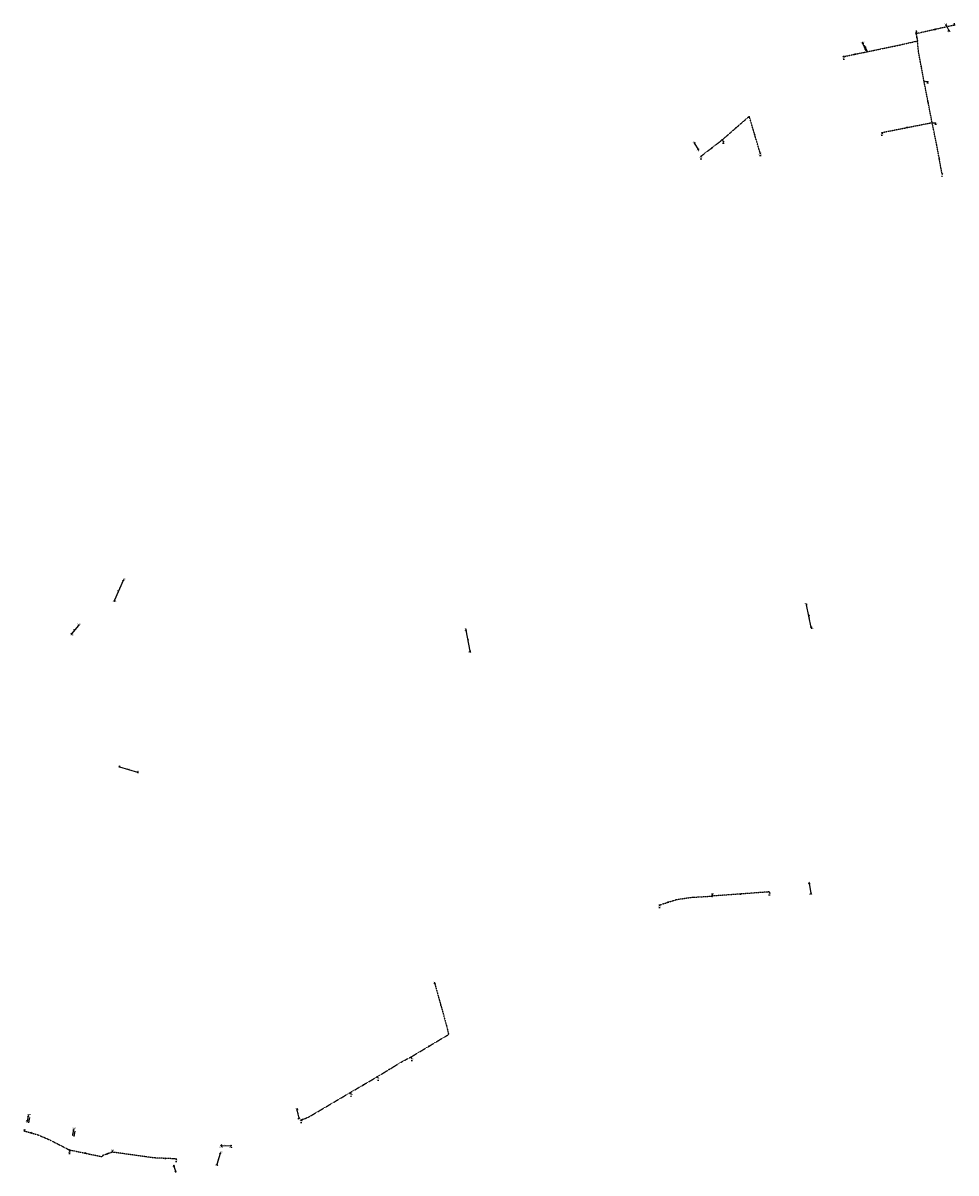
# Model space of a CAD drawing. Extents: x 188323 to 208361, y 565368 to 574910.
# Tile 12 of 256: x 195387 to 197117, y 572307 to 574438. Entities that reach past the tile are written whole.
import ezdxf

# ---------------------------------------------------------------- set-up
doc = ezdxf.new("R2010")
doc.units = 0
doc.linetypes.add('DASHDOT', pattern=[1, 0.5, -0.25, 0, -0.25])
doc.linetypes.add('DASHED', pattern=[0.75, 0.5, -0.25])
doc.layers.get('0').update_dxf_attribs({"linetype": 'CONTINUOUS'})
for name, color, linetype in [('RIO-AFM', 7, 'CONTINUOUS'), ('RIO-BOK', 7, 'CONTINUOUS'), ('RIO-DET', 7, 'CONTINUOUS'), ('RIO-KNP', 7, 'CONTINUOUS'), ('RIO-KNR', 7, 'CONTINUOUS'), ('RIO-LAG', 7, 'CONTINUOUS'), ('RIO-LAG_2B', 7, 'DASHED'), ('RIO-LEN', 7, 'CONTINUOUS'), ('RIO-MVD', 1, 'CONTINUOUS'), ('RIO-VRB', 6, 'DASHDOT'), ('RIO-VRH', 7, 'CONTINUOUS')]:
    doc.layers.add(name, color=color, linetype=linetype)
doc.styles.add('RIO-TXT', font='isocp.shx')

# ---------------------------------------------------------------- blocks, each defined once
blk = doc.blocks.new('L_VHR')
blk.add_lwpolyline([(-0.5, 0), (0.5, 0), (-0.5, 0.15), (-0.5, -0.15), (0.5, 0)])
blk = doc.blocks.new('L_VKT')
blk.add_line((0.3, 0.95), (-0.3, -0.05))
blk.add_lwpolyline([(0.3, 0.15), (0.3, 0.75), (-0.3, 0.75), (-0.3, 0.15)], close=True)
blk = doc.blocks.new('K_IPD')
blk.add_lwpolyline([(-0.496027, 0.307994), (0.503973, 0.307994), (0.003973, -0.558031)], close=True)
blk.add_solid([(-0.496027, 0.307994), (0.503973, 0.307994), (0.003973, -0.558031)])
at = {"style": 'RIO-TXT', "flags": 1}
blk.add_attdef('KNOOPNAAM', (2, 2), '', height=1, dxfattribs=at)
blk = doc.blocks.new('K_FIC')
blk.add_circle((0, 0), 0.0625)
at = {"style": 'RIO-TXT', "flags": 1}
blk.add_attdef('KNOOPNAAM', (2, 2), '', height=1, dxfattribs=at)
blk = doc.blocks.new('K_RGM')
blk.add_lwpolyline([(-0.6, 0.6), (-0.6, -0.6), (0.6, -0.6), (0.6, 0.6)], close=True)
blk.add_solid([(-0.6, 0.6), (0, 0.6), (-0.6, -0.6), (0, -0.6)])
at = {"style": 'RIO-TXT', "flags": 1}
blk.add_attdef('KNOOPNAAM', (2, 2), '', height=1, dxfattribs=at)
blk = doc.blocks.new('K_UTB')
blk.add_lwpolyline([(0.5, 0.15), (0.5, -0.3), (-0.5, -0.3), (-0.5, 0.15), (-0.45, 0.15), (-0.45, -0.25), (0, -0.25), (0.45, -0.25), (0.45, 0.15)], close=True)
blk.add_lwpolyline([(0.85, 0.6), (0.55, 0.65), (0.614828, 0.459583), (0.850842, 0.598937)])
blk.add_arc((0.85, -0.25), 0.85, 90, 180)
at = {"style": 'RIO-TXT', "flags": 1}
blk.add_attdef('KNOOPNAAM', (2, 2), '', height=1, dxfattribs=at)
blk = doc.blocks.new('1275_90______900175____900176_')
at = {"layer": 'RIO-LAG'}
blk.add_line((0, 0), (-1.874, -9.641), dxfattribs=at)
at = {"layer": 'RIO-AFM', "style": 'RIO-TXT'}
blk.add_text('r 125', height=0.9, rotation=438.9778, dxfattribs=at).set_placement((-1.6354, -5.7853))
at = {"layer": 'RIO-LEN', "style": 'RIO-TXT'}
blk.add_text('9m', height=0.9, rotation=438.9778, dxfattribs=at).set_placement((-1.9439, -7.3757))
blk = doc.blocks.new('1276_90______900177____900178_')
at = {"layer": 'RIO-LAG'}
blk.add_line((0, 0), (-1.874, -9.641), dxfattribs=at)
at = {"layer": 'RIO-AFM', "style": 'RIO-TXT'}
blk.add_text('r 125', height=0.9, rotation=438.9778, dxfattribs=at).set_placement((-1.6354, -5.7853))
at = {"layer": 'RIO-LEN', "style": 'RIO-TXT'}
blk.add_text('9m', height=0.9, rotation=438.9778, dxfattribs=at).set_placement((-1.9439, -7.3757))
blk = doc.blocks.new('1277_90______900195____900196_')
at = {"layer": 'RIO-LAG'}
blk.add_line((0, 0), (5.682, -11.761), dxfattribs=at)
at = {"layer": 'RIO-AFM', "xscale": 0.9, "yscale": 0.9, "zscale": 0.9, "rotation": 295.7584}
blk.add_blockref('L_VKT', (2.704, -4.4471), dxfattribs=at)
at = {"layer": 'RIO-AFM', "style": 'RIO-TXT'}
blk.add_text('1450/1200', height=0.9, rotation=295.7584, dxfattribs=at).set_placement((3.0564, -5.1764))
at = {"layer": 'RIO-LEN', "style": 'RIO-TXT'}
blk.add_text('12m', height=0.9, rotation=295.7584, dxfattribs=at).set_placement((1.5294, -2.016))

msp = doc.modelspace()

# ---------------------------------------------------------------- linework, layer by layer
at = {"layer": 'RIO-LAG'}
for p, q in [((197098.368, 574434.368), (197103.376, 574424.448)), ((196943.952, 574399.936), (196949.296, 574388.864)), ((196632.08, 574215.104), (196638.704, 574204.096)), ((195573.2, 573404.992), (195556.864, 573368.64)), ((196848.608, 573318.208), (196839.6, 573360.128)), ((195490.304, 573321.792), (195477.136, 573306.496)), ((196208.336, 573312.96), (196215.888, 573274.112)), ((195566.496, 573059.84), (195599.824, 573050.24)), ((196844.832, 572843.584), (196847.664, 572825.6)), ((195396.768, 572412.48), (195395.088, 572403.904)), ((195899.008, 572408.704), (195895.696, 572423.808)), ((195481.056, 572387.136), (195479.376, 572378.56)), ((195754.944, 572358.336), (195772.336, 572357.568)), ((195752.896, 572342.976), (195746.496, 572323.008)), ((195667.024, 572319.744), (195669.776, 572310.208))]:
    msp.add_line(p, q, dxfattribs=at)
at = {"layer": 'RIO-LAG_2B'}
for p, q in [((197112.928, 574434.176), (197042.88, 574418.432)), ((197042.88, 574418.432), (197045.424, 574405.056)), ((197072.576, 574253.76), (197057.584, 574330.432)), ((196683.664, 574221.888), (196733.584, 574265.408)), ((196753.808, 574197.376), (196733.584, 574265.408)), ((196979.392, 574235.328), (197072.576, 574253.76)), ((196644.016, 574191.36), (196683.664, 574221.888)), ((196770.736, 572828.032), (196664.768, 572820.288)), ((196106.784, 572522.24), (196174.656, 572562.816)), ((195993.968, 572456.192), (196044.16, 572485.504)), ((195472.752, 572350.08), (195534.304, 572337.28))]:
    msp.add_line(p, q, dxfattribs=at)
for points in [[(196908.608, 574376.192), (196951.392, 574384.96), (197009.152, 574396.928), (197045.424, 574405.056)], [(197057.584, 574330.432), (197047.2, 574386.112), (197045.424, 574405.056)], [(197090.928, 574159.04), (197081.104, 574212.608), (197072.576, 574253.76)], [(196566.992, 572803.648), (196598.704, 572813.824), (196624.832, 572817.856), (196664.768, 572820.288)], [(196150.576, 572658.304), (196172.88, 572578.624), (196176.032, 572564.416), (196174.656, 572562.816)], [(196044.16, 572485.504), (196089.104, 572513.024), (196106.784, 572522.24)], [(195902.688, 572405.44), (195909.024, 572407.424), (195918.24, 572411.584), (195993.968, 572456.192)], [(195390.448, 572384.896), (195415.648, 572377.728), (195439.296, 572367.36), (195472.752, 572350.08)], [(195552.72, 572345.792), (195534.96, 572339.328), (195534.304, 572337.28)], [(195671.024, 572333.248), (195631.104, 572334.976), (195552.72, 572345.792)]]:
    msp.add_lwpolyline(points, dxfattribs=at)
at = {"layer": 'RIO-VRB'}
for p, q in [((197098.37, 574434.35), (197098.3697, 574437.125)), ((197112.93, 574434.2), (197114.4672, 574437.5632)), ((197042.88, 574418.46), (197043.7606, 574424.158)), ((197103.38, 574424.43), (197103.9135, 574422.1016)), ((196943.95, 574399.95), (196943.9497, 574402.725)), ((196908.6, 574376.19), (196909.1335, 574373.8616)), ((196949.29, 574388.88), (196949.8235, 574386.5516)), ((197057.58, 574330.41), (197064.5475, 574329.8813)), ((197072.58, 574253.73), (197079.5475, 574253.2013)), ((196683.66, 574221.91), (196686.197, 574218.2147)), ((196979.4, 574235.34), (196979.9335, 574233.0116)), ((196632.08, 574215.09), (196632.0797, 574217.865)), ((196638.7, 574204.09), (196639.2335, 574201.7616)), ((196644.01, 574191.33), (196644.5435, 574189.0016)), ((196753.81, 574197.39), (196754.3435, 574195.0616)), ((197090.93, 574159.02), (197091.4635, 574156.6916)), ((195573.2, 573405), (195575.1764, 573408.0558)), ((195556.86, 573368.66), (195557.3935, 573366.3316)), ((196839.6, 573360.1), (196839.5997, 573362.875)), ((195477.13, 573306.49), (195477.6635, 573304.1616)), ((195490.3, 573321.8), (195492.2764, 573324.8558)), ((196208.34, 573312.94), (196208.3397, 573315.715)), ((196848.6, 573318.2), (196849.1335, 573315.8716)), ((196215.89, 573274.09), (196216.4235, 573271.7616)), ((195566.5, 573059.82), (195566.4997, 573062.595)), ((195599.83, 573050.23), (195600.3635, 573047.9016)), ((196844.84, 572843.58), (196844.8397, 572846.355)), ((196664.77, 572820.26), (196665.4771, 572824.9732)), ((196770.73, 572828.06), (196771.4371, 572824.7468)), ((196847.67, 572825.63), (196848.2035, 572823.3016)), ((196566.99, 572803.65), (196567.5235, 572801.3216)), ((196150.57, 572658.33), (196150.5697, 572661.105)), ((196106.78, 572522.24), (196108.5152, 572518.1708)), ((196044.16, 572485.49), (196045.8952, 572481.4208)), ((195993.97, 572456.19), (195995.7052, 572452.1208)), ((195396.76, 572412.46), (195398.7364, 572415.5158)), ((195895.7, 572423.8), (195895.6997, 572426.575)), ((195395.09, 572403.88), (195395.6235, 572401.5516)), ((195481.05, 572387.11), (195483.0264, 572390.1658)), ((195899, 572408.73), (195897.0244, 572407.0736)), ((195902.69, 572405.44), (195903.2235, 572403.1116)), ((195390.45, 572384.89), (195390.4497, 572387.665)), ((195479.38, 572378.53), (195479.9135, 572376.2016)), ((195472.75, 572350.07), (195473.6306, 572345.772)), ((195552.72, 572345.8), (195553.7714, 572349.3897)), ((195752.9, 572343), (195754.8764, 572346.0558)), ((195754.95, 572358.34), (195755.6571, 572355.0268)), ((195772.33, 572357.55), (195773.0371, 572354.2368)), ((195671.03, 572333.23), (195671.5635, 572330.9016)), ((195667.02, 572319.76), (195667.0197, 572322.535)), ((195669.77, 572310.2), (195670.3035, 572307.8716)), ((195746.5, 572323), (195747.0335, 572320.6716))]:
    msp.add_line(p, q, dxfattribs=at)

# ---------------------------------------------------------------- block references
at = {"layer": 'RIO-AFM', "xscale": 0.9, "yscale": 0.9, "zscale": 0.9}
for p, rotation in [((195564.0094, 573385.8081), 425.7827), ((196844.3177, 573340.5781), 282.1306), ((195482.4512, 573313.451), 409.2922), ((196212.4113, 573294.6735), 281.0056)]:
    msp.add_blockref('L_VKT', p, dxfattribs=dict(at, rotation=rotation))
at = {"layer": 'RIO-DET'}
for name, p in [('1277_90______900195____900196_', (196946.448, 574397.44)), ('1275_90______900175____900176_', (195399.264, 572409.984)), ('1276_90______900177____900178_', (195483.552, 572384.64))]:
    msp.add_blockref(name, p, dxfattribs=at)
at = {"layer": 'RIO-KNP', "xscale": 1.25, "yscale": 1.25, "zscale": 1.25}
for name, p in [('K_UTB', (197098.368, 574434.368)), ('K_IPD', (197112.928, 574434.176)), ('K_IPD', (197042.88, 574418.432)), ('K_UTB', (197103.376, 574424.448)), ('K_UTB', (196943.952, 574399.936)), ('K_FIC', (197045.424, 574405.056)), ('K_IPD', (196908.608, 574376.192)), ('K_UTB', (196949.296, 574388.864)), ('K_IPD', (197057.584, 574330.432)), ('K_FIC', (196733.584, 574265.408)), ('K_IPD', (197072.576, 574253.76)), ('K_IPD', (196683.664, 574221.888)), ('K_IPD', (196979.392, 574235.328)), ('K_UTB', (196632.08, 574215.104)), ('K_UTB', (196638.704, 574204.096)), ('K_IPD', (196644.016, 574191.36)), ('K_IPD', (196753.808, 574197.376)), ('K_IPD', (197090.928, 574159.04)), ('K_UTB', (195573.2, 573404.992)), ('K_UTB', (195556.864, 573368.64)), ('K_UTB', (196839.6, 573360.128)), ('K_UTB', (195477.136, 573306.496)), ('K_UTB', (195490.304, 573321.792)), ('K_UTB', (196208.336, 573312.96)), ('K_UTB', (196848.608, 573318.208)), ('K_UTB', (196215.888, 573274.112)), ('K_UTB', (195566.496, 573059.84)), ('K_UTB', (195599.824, 573050.24)), ('K_UTB', (196844.832, 572843.584)), ('K_RGM', (196664.768, 572820.288)), ('K_IPD', (196770.736, 572828.032)), ('K_UTB', (196847.664, 572825.6)), ('K_IPD', (196566.992, 572803.648)), ('K_IPD', (196150.576, 572658.304)), ('K_FIC', (196174.656, 572562.816)), ('K_IPD', (196106.784, 572522.24)), ('K_IPD', (196044.16, 572485.504)), ('K_IPD', (195993.968, 572456.192)), ('K_UTB', (195396.768, 572412.48)), ('K_UTB', (195895.696, 572423.808)), ('K_UTB', (195395.088, 572403.904)), ('K_UTB', (195899.008, 572408.704)), ('K_IPD', (195902.688, 572405.44)), ('K_IPD', (195390.448, 572384.896)), ('K_UTB', (195479.376, 572378.56)), ('K_UTB', (195481.056, 572387.136)), ('K_IPD', (195472.752, 572350.08)), ('K_IPD', (195552.72, 572345.792)), ('K_UTB', (195754.944, 572358.336)), ('K_UTB', (195772.336, 572357.568)), ('K_FIC', (195534.304, 572337.28)), ('K_IPD', (195671.024, 572333.248)), ('K_UTB', (195752.896, 572342.976)), ('K_UTB', (195667.024, 572319.744)), ('K_UTB', (195669.776, 572310.208)), ('K_UTB', (195746.496, 572323.008))]:
    msp.add_blockref(name, p, dxfattribs=at)
at = {"layer": 'RIO-VRH', "xscale": 2, "yscale": 2, "zscale": 2}
for p, rotation in [((197077.905, 574426.33), 192.6626), ((197044.155, 574411.765), 280.7903), ((196930, 574380.56), 11.5403), ((197052.39, 574358.27), 100.5606), ((197065.08, 574292.07), 101.0763), ((196708.625, 574243.67), 41.0719), ((197025.99, 574244.535), 11.1633), ((196743.7, 574231.41), 106.5582), ((196663.835, 574206.62), 37.6374), ((197086.02, 574185.805), 100.3957), ((196717.75, 572824.16), 184.2097), ((196582.85, 572808.745), 17.8077), ((196161.725, 572618.465), 285.6401), ((196140.72, 572542.54), 30.8811), ((196066.635, 572499.26), 31.4918), ((196019.065, 572470.84), 30.2725), ((195905.86, 572406.43), 17.342), ((195403.045, 572381.325), 344.1975), ((195503.53, 572343.675), 348.2641), ((195543.84, 572342.555), 200.0717), ((195651.07, 572334.09), 177.5331)]:
    msp.add_blockref('L_VHR', p, dxfattribs=dict(at, rotation=rotation))

# ---------------------------------------------------------------- texts
at = {"layer": 'RIO-AFM', "style": 'RIO-TXT'}
for s, rotation, p in [('r 160', 372.6626, (197076.9997, 574426.6618)), ('r 400', 296.802, (197100.9587, 574430.3402)), ('r 160', 280.7903, (197044.4983, 574412.6555)), ('r 160', 11.5403, (196929.3708, 574380.9418)), ('r 160', 280.5606, (197052.7503, 574359.1616)), ('r 160', 281.0763, (197065.4389, 574292.966)), ('r 160', 41.0719, (196707.6858, 574243.5146)), ('r 160', 11.1633, (197025.0984, 574244.8687)), ('r 160', 286.5582, (196743.9694, 574232.3358)), ('r 300', 301.0462, (196635.4036, 574210.544)), ('r 160', 37.6374, (196662.8881, 574206.5211)), ('r 160', 280.3957, (197086.3821, 574186.6954)), ('2000/2000', 425.7827, (195564.3411, 573386.5471)), ('1150/1400', 282.1306, (196844.4883, 573339.7863)), ('2000/1850', 409.2922, (195482.979, 573314.0654)), ('1200/800', 281.0056, (196212.5663, 573293.8784)), ('r 500', 343.9496, (195582.5274, 573055.7396)), ('r 160', 364.2097, (196717.1717, 572824.6522)), ('r 800', 278.9677, (196846.6278, 572835.4844)), ('r 160', 17.8077, (196582.1828, 572809.0558)), ('r 160', 285.6401, (196162.0129, 572619.3872)), ('r 160', 30.8811, (196139.7682, 572542.5533)), ('r 160', 31.4918, (196065.6828, 572499.263)), ('r 160', 30.2725, (196018.1133, 572470.8634)), ('r 400', 282.3594, (195897.6694, 572417.1644)), ('r 160', 17.342, (195905.1951, 572406.7462)), ('r 160', 344.1975, (195402.4034, 572382.0343)), ('r 200', 357.3977, (195762.8531, 572358.4863)), ('r 160', 348.2641, (195502.8421, 572344.3484)), ('r 160', 380.0717, (195542.9052, 572342.7516)), ('r 160', 357.5331, (195650.5523, 572334.6251)), ('r 1000', 432.248, (195748.8889, 572332.1253)), ('r 125', 286.0557, (195668.654, 572315.8979))]:
    msp.add_text(s, height=0.9, rotation=rotation, dxfattribs=at).set_placement(p)
at = {"layer": 'RIO-BOK', "style": 'RIO-TXT'}
for s, rotation, p in [('-0.32', 280.7903, (197041.7676, 574416.8223)), ('-0.32', 372.6626, (197044.5533, 574417.402)), ('-0.31', 372.6626, (197109.2273, 574431.9771)), ('-1.80', 12.6178, (197041.7339, 574402.8079)), ('-0.36', 280.7903, (197043.2936, 574408.8368)), ('-1.80', 275.3475, (197044.1673, 574403.5452)), ('-1.13', 11.5403, (196910.2516, 574375.0984)), ('-1.64', 280.5606, (197055.4856, 574334.1903)), ('-1.64', 281.0763, (197056.4758, 574328.7668)), ('-1.80', 41.0719, (196731.4187, 574261.6803)), ('-1.80', 286.5582, (196732.6479, 574263.6888)), ('-1.38', 11.1633, (197068.8281, 574251.5625)), ('-1.38', 281.0763, (197070.465, 574257.4937)), ('-1.38', 281.7217, (197071.4944, 574252.0745)), ('-1.71', 41.0719, (196685.6351, 574221.7744)), ('-1.35', 11.1633, (196981.0444, 574234.2375)), ('-1.71', 37.6374, (196681.2678, 574218.297)), ('-1.70', 286.5582, (196751.3406, 574200.9336)), ('-1.66', 37.6374, (196645.9734, 574191.0763)), ('-1.33', 280.3957, (197088.8451, 574162.8061)), ('-1.55', 3.467, (196660.7617, 572818.6146)), ('-1.55', 364.2097, (196666.2696, 572818.9675)), ('-1.48', 364.2097, (196766.739, 572826.4273)), ('-1.43', 17.8077, (196568.7509, 572802.7452)), ('0.04', 285.6401, (196149.6001, 572656.6041)), ('-1.59', 30.8811, (196171.8596, 572559.5337)), ('-1.59', 229.0669, (196176.2878, 572566.8553)), ('-1.45', 27.5268, (196103.791, 572519.1033)), ('-1.45', 30.8811, (196108.6999, 572521.757)), ('-1.36', 30.2725, (196041.3244, 572482.2135)), ('-1.36', 31.4918, (196046.085, 572485.0275)), ('-1.32', 30.4922, (195991.1471, 572452.9027)), ('-1.32', 30.2725, (195995.8847, 572455.6867)), ('-1.11', 17.342, (195904.4435, 572404.5209)), ('-0.65', 344.1975, (195391.4167, 572383.1623)), ('-0.69', 332.6417, (195468.4752, 572350.7298)), ('-0.69', 348.2641, (195473.8368, 572348.4152)), ('-0.73', 348.2641, (195530.0186, 572336.7798)), ('-1.14', 432.2378, (195536.0696, 572338.1873)), ('-1.05', 380.0717, (195549.3464, 572343.0866)), ('-1.05', 352.1205, (195553.9156, 572344.2221)), ('-0.99', 357.5331, (195666.8751, 572332.0305))]:
    msp.add_text(s, height=0.9, rotation=rotation, dxfattribs=at).set_placement(p)
at = {"layer": 'RIO-KNR', "style": 'RIO-TXT'}
for s, p in [('900197', (197094.5447, 574436.375)), ('63097', (197111.2797, 574436.8132)), ('63098', (197040.5731, 574423.408)), ('900198', (197100.0885, 574421.3516)), ('900195', (196940.1247, 574401.975)), ('63099', (196905.946, 574373.1116)), ('900196', (196945.9985, 574385.8016)), ('63096', (197061.36, 574329.1313)), ('63094', (197076.36, 574252.4513)), ('63095', (196976.746, 574232.2616)), ('900194', (196628.2547, 574217.115)), ('900193', (196635.4085, 574201.0116)), ('63101', (196683.0095, 574217.4647)), ('63102', (196641.356, 574188.2516)), ('63100', (196751.156, 574194.3116)), ('63093', (197088.276, 574155.9416)), ('900189', (195571.3514, 573407.3058)), ('900190', (195553.5685, 573365.5816)), ('900250', (196835.7747, 573362.125)), ('900188', (195473.8385, 573303.4116)), ('900187', (195488.4514, 573324.1058)), ('900191', (196204.5147, 573314.965)), ('900249', (196845.3085, 573315.1216)), ('900192', (196212.5985, 573271.0116)), ('900185', (195562.6747, 573061.845)), ('900186', (195596.5385, 573047.1516)), ('900199', (196841.0147, 572845.605)), ('74043', (196662.2896, 572824.2232)), ('74041', (196768.2496, 572823.9968)), ('900200', (196844.3785, 572822.5516)), ('74042', (196564.336, 572800.5716)), ('76265', (196147.3822, 572660.355)), ('76266', (196105.3277, 572517.4208)), ('76267', (196042.7077, 572480.6708)), ('76268', (195992.5177, 572451.3708)), ('900175', (195394.9114, 572414.7658)), ('901181', (195891.8747, 572425.825)), ('76273', (195387.2622, 572386.915)), ('900176', (195391.7985, 572400.8016)), ('900177', (195479.2014, 572389.4158)), ('901180', (195893.1994, 572406.3236)), ('76269', (195900.036, 572402.3616)), ('900178', (195476.0885, 572375.4516)), ('76272', (195470.4431, 572345.022)), ('76271', (195550.5839, 572348.6397)), ('900181', (195751.0514, 572345.3058)), ('900183', (195751.8321, 572354.2768)), ('900184', (195769.2121, 572353.4868)), ('76270', (195668.376, 572330.1516)), ('900179', (195663.1947, 572321.785)), ('900180', (195666.4785, 572307.1216)), ('900182', (195743.2085, 572319.9216))]:
    msp.add_text(s, height=1.5, dxfattribs=at).set_placement(p)
at = {"layer": 'RIO-LEN', "style": 'RIO-TXT'}
for s, rotation, p in [('14m', 280.7903, (197044.0928, 574414.7771)), ('72m', 372.6626, (197074.8925, 574426.187)), ('11m', 296.802, (197099.9837, 574432.2676)), ('140m', 11.5403, (196926.7254, 574380.4016)), ('76m', 280.5606, (197052.3533, 574361.2848)), ('78m', 281.0763, (197065.0229, 574295.0856)), ('66m', 41.0719, (196706.0575, 574242.0954)), ('95m', 11.1633, (197022.9793, 574244.4504)), ('71m', 286.5582, (196743.3528, 574234.4059)), ('13m', 301.0462, (196634.2886, 574212.394)), ('50m', 37.6374, (196661.1777, 574205.202)), ('96m', 280.3957, (197085.9913, 574188.8198)), ('40m', 425.7827, (195562.9037, 573383.3449)), ('43m', 282.1306, (196843.749, 573343.2176)), ('20m', 409.2922, (195480.6917, 573311.403)), ('40m', 281.0056, (196211.8945, 573297.3235)), ('35m', 343.9496, (195580.4512, 573056.3356)), ('18m', 278.9677, (196846.2901, 572837.6178)), ('106m', 364.2097, (196714.4791, 572824.4523)), ('100m', 17.8077, (196579.6121, 572808.23)), ('99m', 285.6401, (196161.4295, 572621.4669)), ('79m', 30.8811, (196137.9144, 572541.4446)), ('73m', 31.4918, (196063.841, 572498.1346)), ('58m', 30.2725, (196016.2479, 572469.7744)), ('15m', 282.3594, (195897.206, 572419.2741)), ('105m', 17.342, (195902.6179, 572405.9413)), ('90m', 344.1975, (195400.3247, 572382.6213)), ('17m', 357.3977, (195760.6952, 572358.583)), ('63m', 348.2641, (195500.7269, 572344.7865)), ('21m', 380.0717, (195540.8769, 572342.0089)), ('119m', 357.5331, (195647.8547, 572334.7396)), ('21m', 432.248, (195748.2319, 572330.0677)), ('10m', 286.0557, (195668.0555, 572317.9734))]:
    msp.add_text(s, height=0.9, rotation=rotation, dxfattribs=at).set_placement(p)
at = {"layer": 'RIO-MVD', "style": 'RIO-TXT'}
for s, p in [('%%U0.87', (197112.9372, 574435.4132)), ('%%U0.79', (197042.2306, 574422.008)), ('%%U0.44', (196907.6035, 574371.7116)), ('%%U-0.34', (197062.635, 574327.7313)), ('%%U-0.14', (197077.635, 574251.0513)), ('%%U0.35', (196978.4035, 574230.8616)), ('%%U-0.25', (196684.2845, 574216.0647)), ('%%U-0.39', (196642.631, 574186.8516)), ('%%U-0.40', (196752.431, 574192.9116)), ('%%U0.01', (197089.9335, 574154.5416)), ('%%U-0.02', (196663.5646, 572822.8232)), ('%%U-0.04', (196769.5246, 572822.5968)), ('%%U0.07', (196565.9935, 572799.1716)), ('%%U-1.49', (196148.6572, 572658.955)), ('%%U0.22', (196106.9852, 572516.0208)), ('%%U0.52', (196044.3652, 572479.2708)), ('%%U0.32', (195994.1752, 572449.9708)), ('%%U0.27', (195901.6935, 572400.9616)), ('%%U0.37', (195388.9197, 572385.515)), ('%%U0.42', (195552.2414, 572347.2397)), ('%%U0.66', (195472.1006, 572343.622)), ('%%U0.49', (195670.0335, 572328.7516))]:
    msp.add_text(s, height=0.9, dxfattribs=at).set_placement(p)

doc.saveas('drawing.dxf')
